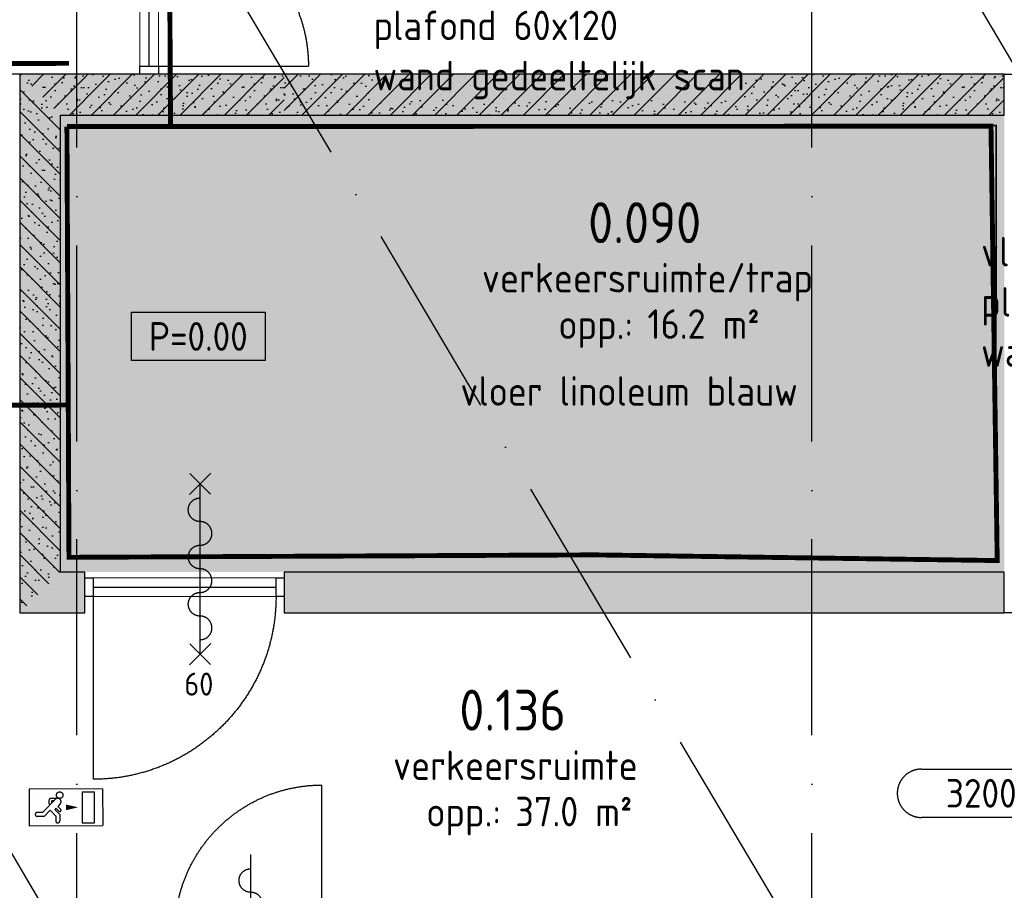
# Model space of a CAD drawing. Header units: millimetres. Extents: x 20872 to 297961, y -293704 to 213007.
# Tile 23 of 256: x 74833 to 80863, y -141951 to -136616. Entities that reach past the tile are written whole.
import ezdxf
from ezdxf.enums import TextEntityAlignment as Align
from ezdxf.xclip import XClip

# ---------------------------------------------------------------- set-up
doc = ezdxf.new("R2010")
doc.units = ezdxf.units.MM
doc.header["$LTSCALE"] = 100
doc.header["$XCLIPFRAME"] = 2
doc.linetypes.add('ACAD_ISO10W100', pattern=[18, 12, -3, 0, -3])
for name, color, linetype in [('A--L$7--_stramien', 1, 'Continuous'), ('A--L20--_bovenbouw', 3, 'Continuous'), ('A--L30--_afbouw', 7, 'Continuous'), ('A--L65--_beveiligingsinstallaties', 8, 'Continuous'), ('A--T$1--_algemeen', 1, 'Continuous'), ('A--T$1A-afwerking', 8, 'Continuous'), ('at_Entity', 8, 'Continuous'), ('BURO_lijnen_0.18', 1, 'Continuous'), ('plattegrondkleuren', 7, 'Continuous'), ('XREFS', 9, 'Continuous')]:
    doc.layers.add(name, color=color, linetype=linetype)
doc.styles.add('BURO standaard', font='isocp.shx')
doc.styles.add('JINX standaard', font='isocp.shx')

# ---------------------------------------------------------------- blocks, each defined once
blk = doc.blocks.new('lblock2')
at = {"layer": 'at_Entity', "color": 1}
for p, q in [((-3, 1364), (0, 1364)), ((0, 1364), (0, 0)), ((0, 0), (-3, 0))]:
    blk.add_line(p, q, dxfattribs=at)
blk = doc.blocks.new('AL_plafondhoog_01_P03_BV')
at = {"color": 1, "linetype": 'ByBlock', "lineweight": -2, "ltscale": 2}
for points in [[(-5.236, 2.114), (5.236, 2.114)], [(5.236, -2.114), (-5.236, -2.114)]]:
    blk.add_lwpolyline(points, dxfattribs=at)
at = {"color": 1, "linetype": 'ByBlock', "lineweight": -2}
for centre, start, end in [((-5.236, 0), 90, 270), ((5.236, 0), 270, 90)]:
    blk.add_arc(centre, 2.114, start, end, dxfattribs=at)
at = {"color": 2, "linetype": 'ByBlock', "lineweight": -2, "style": 'BURO standaard', "flags": 4}
blk.add_attdef('BURO_RTE:PLAFOND', text='', height=2.5, dxfattribs=at).set_placement((0, 0), align=Align.MIDDLE_CENTER)
blk = doc.blocks.new('BURO_onderaanzicht')
at = {"color": 7}
blk.add_line((-432, 0), (432, 0), dxfattribs=at)
blk = doc.blocks.new('65_VLUCHT_02_P03_BV')
at = {"color": 1, "linetype": 'Continuous'}
for p, q in [((225, 112.5), (-225, 112.5)), ((-225, 112.5), (-225, -112.5)), ((100, 95), (100, -95)), ((100, 95), (175, 95)), ((175, -95), (175, 95)), ((225, 112.5), (225, -112.5)), ((-171.4, 54.6), (-172, 55.3)), ((-63.5, 49.5), (-144, -31)), ((-102, 21), (-102, 45.3)), ((-97, 16), (-102, 21)), ((-49.4, 55.3), (-92, 55.3)), ((-86, 27.6), (-86, 39.3)), ((-73.7, 39.3), (-86, 39.3)), ((-35.3, 21.2), (-50.3, 6.1)), ((-32.3, -11.9), (-50.3, 6.1)), ((-144, -31), (-176, -31)), ((-134.1, -55), (-176, -55)), ((-97, -17.9), (-134.1, -55)), ((-62, -52.9), (-97, -17.9)), ((-61.6, -5.2), (-68.7, -12.3)), ((-68.7, -12.3), (-38, -43)), ((-62, -52.9), (-62, -83)), ((-43.6, -23.2), (-61.6, -5.2)), ((-38, -43), (-38, -83)), ((-225, -112.5), (225, -112.5)), ((100, -95), (175, -95))]:
    blk.add_line(p, q, dxfattribs=at)
blk.add_lwpolyline([(75, 0, 0, 35, 0), (0, 0, 35, 35, 0)], format="xyseb", dxfattribs=at)
blk.add_circle((-38, 75), 20, dxfattribs=at)
for centre, radius, start, end in [((-92, 45.3), 10, 90, 180), ((-49.4, 35.3), 20, 315, 135), ((-176, -43), 12, 90, 270), ((-38, -17.6), 8, 225, 45), ((-50, -83), 12, 180, 0)]:
    blk.add_arc(centre, radius, start, end, dxfattribs=at)
blk = doc.blocks.new('AL_ruimteno_03_P03_BV_GLU-X11 (2)')
at = {"color": 1, "style": 'JINX standaard'}
blk.add_text('opp.:', height=1.8, dxfattribs=at).set_placement((-0.022, -9.722), align=Align.RIGHT)
at = {"color": 2, "linetype": 'ByBlock', "lineweight": -2, "style": 'BURO standaard', "flags": 4}
for tag, p in [('BURO_RTE:RUIMTENUMMER_LEEG', (0.69, 1.475)), ('BURO_RTE:RUIMTENUMMER_TOTAAL', (0.69, -2.595))]:
    blk.add_attdef(tag, text='', height=2.5, dxfattribs=at).set_placement(p, align=Align.MIDDLE_CENTER)
at = {"color": 1, "linetype": 'ByBlock', "lineweight": -2, "style": 'BURO standaard', "flags": 4}
blk.add_attdef('BURO_RTE:BOUWBESLUIT', text='', height=1.8, dxfattribs=at).set_placement((0.862, -5.971), align=Align.MIDDLE_CENTER)
blk.add_attdef('BURO_RTE:OPP', text='', height=1.8, dxfattribs=at).set_placement((0.862, -8.808), align=Align.MIDDLE_LEFT)
blk = doc.blocks.new('65_60min_zelfsl_brandw_01_P03_BV')
at = {"color": 1, "lineweight": -2}
blk.add_line((0, -521.1), (0, 521.1), dxfattribs=at)
at = {"color": 1, "ltscale": 2}
for points in [[(-65.5, 455.6), (65.5, 586.6)], [(63.1, 458), (-63.1, 584.2)], [(-65, -587.9), (66, -456.9)], [(63.6, -585.5), (-62.7, -459.2)]]:
    blk.add_lwpolyline(points, dxfattribs=at)
blk.add_lwpolyline([(0, -434.2, 1), (0, -289.5, -1), (0, -144.7, 1), (0, 0, -1), (0, 144.7, 1), (0, 289.5, -1), (0, 434.2)], format="xyb", dxfattribs=at)
at = {"color": 2, "linetype": 'ByBlock', "lineweight": -2, "style": 'BURO standaard'}
blk.add_text('60', height=140.63, dxfattribs=at).set_placement((-97.1, -776.7))
blk = doc.blocks.new('65_zelfsl_01_P03_BV')
at = {"color": 1, "lineweight": -2}
blk.add_line((0, -521.1), (0, 521.1), dxfattribs=at)
at = {"color": 1, "ltscale": 2}
blk.add_lwpolyline([(0, -434.2, 1), (0, -289.5, -1), (0, -144.7, 1), (0, 0, -1), (0, 144.7, 1), (0, 289.5, -1), (0, 434.2)], format="xyb", dxfattribs=at)
blk = doc.blocks.new('AL_ruimteno_03_P03_BV_ruimteafwerking')
at = {"color": 1, "linetype": 'ByBlock', "lineweight": -2, "style": 'BURO standaard', "flags": 4}
for tag, p in [('BURO_RTE:VLOERAFWERKING', (0.862, 1.42)), ('BURO_RTE:PLAFONDAFWERKING', (0.862, -1.656)), ('BURO_RTE:WANDAFWERKING', (0.862, -4.732))]:
    blk.add_attdef(tag, text='', height=1.8, dxfattribs=at).set_placement(p, align=Align.MIDDLE_LEFT)
blk = doc.blocks.new('AL_vloerhoog_01_P03_BV')
at = {"color": 1, "linetype": 'ByBlock', "lineweight": -2, "ltscale": 2}
blk.add_lwpolyline([(-5.842, 2.114), (5.842, 2.114), (5.842, -2.114), (-5.842, -2.114)], close=True, dxfattribs=at)
at = {"color": 2, "linetype": 'ByBlock', "lineweight": -2, "style": 'BURO standaard', "flags": 4}
blk.add_attdef('BURO_RTE:VLOER', text='', height=2.5, dxfattribs=at).set_placement((0, 0), align=Align.MIDDLE_CENTER)
blk = doc.blocks.new('stramienlijnen_1')
at = {"layer": 'A--L$7--_stramien', "color": 1, "linetype": 'ACAD_ISO10W100', "lineweight": -3}
for p, q in [((75184.5, 0), (75184.5, 22800)), ((79684.5, 0), (79684.5, 22800)), ((77626.1, 18675.4), (89957.7, -2152.8)), ((74294.3, 16702.7), (85457.8, -2152.7)), ((70962.6, 14729.9), (80958, -2152.6))]:
    blk.add_line(p, q, dxfattribs=at)
blk = doc.blocks.new('2016-02-04 100 begane grond bestaand')
at = {"layer": 'A--L20--_bovenbouw', "linetype": 'Continuous', "lineweight": -3}
for points in [[(75084.5, 10000), (75084.5, 12800), (74834.5, 13050), (74834.5, 9750)], [(75232.6, 13050), (74834.5, 13050), (75084.5, 12800), (75232.6, 12800)], [(76454, 13050), (75232.6, 13050), (75232.6, 12800), (76454, 12800)], [(80863.9, 13050), (76454, 13050), (76454, 12800), (80863.9, 12800)], [(75234, 9750), (75234, 10000), (75084.5, 10000), (74834.5, 9750)], [(80863.8, 9750), (80863.8, 10000), (76454, 10000), (76454, 9750)]]:
    blk.add_hatch(color=60, dxfattribs=at).paths.add_polyline_path(points, flags=0)
h = blk.add_hatch(dxfattribs=at)
h.set_pattern_fill('PREFB', color=1, scale=5, angle=90, style=0)
h.set_pattern_definition([(135, (75084.485, 9874.995), (-67.8823, -67.8823), []), (107, (75084.485, 9874.995), (-79.8276, 25.7875), [0, -81.6, -46.2, 0, -67.2]), (138, (75084.485, 9874.995), (-81.1718, -18.4156), [0, -80.8, 0, -82.4, 0, -66.4]), (161, (75084.485, 9874.995), (-67.2631, -47.9116), [0, -80, 0, -480, -65.8])])
h.paths.add_polyline_path([(75084.5, 10000), (75084.5, 12800), (74834.5, 13050), (74834.5, 9750)], flags=0)
h = blk.add_hatch(dxfattribs=at)
h.set_pattern_fill('PREFB', color=1, scale=5, angle=180, style=0)
h.set_pattern_definition([(225, (75232.62, 13049.995), (67.882, -67.882), []), (197, (75232.615, 13049.995), (-25.787, -79.828), [0, -81.6, -46.2, 0, -67.2]), (228, (75232.615, 13049.995), (18.416, -81.172), [0, -80.8, 0, -82.4, 0, -66.4]), (251, (75232.615, 13049.995), (47.912, -67.263), [0, -80, 0, -480, -65.8])])
h.paths.add_polyline_path([(75232.6, 13050), (74834.5, 13050), (75084.5, 12800), (75232.6, 12800)], flags=0)
h = blk.add_hatch(dxfattribs=at)
h.set_pattern_fill('PREFB', color=1, scale=5, angle=180, style=0)
h.set_pattern_definition([(225, (76454.01, 13049.995), (67.882, -67.882), []), (197, (76454.01, 13049.995), (-25.7875, -79.8276), [0, -81.6, -46.2, 0, -67.2]), (228, (76454.01, 13049.995), (18.4156, -81.172), [0, -80.8, 0, -82.4, 0, -66.4]), (251, (76454.01, 13049.995), (47.9116, -67.263), [0, -80, 0, -480, -65.8])])
h.paths.add_polyline_path([(76454, 13050), (75232.6, 13050), (75232.6, 12800), (76454, 12800)], flags=0)
h = blk.add_hatch(dxfattribs=at)
h.set_pattern_fill('PREFB', color=1, scale=5, angle=180, style=0)
h.set_pattern_definition([(225, (80863.85, 13049.995), (67.8823, -67.8823), []), (197, (80863.85, 13049.995), (-25.7875, -79.8276), [0, -81.6, -46.2, 0, -67.2]), (228, (80863.85, 13049.995), (18.4156, -81.1718), [0, -80.8, 0, -82.4, 0, -66.4]), (251, (80863.85, 13049.995), (47.9116, -67.2631), [0, -80, 0, -480, -65.8])])
h.paths.add_polyline_path([(80863.9, 13050), (76454, 13050), (76454, 12800), (80863.9, 12800)], flags=0)
h = blk.add_hatch(dxfattribs=at)
h.set_pattern_fill('PREFB', color=1, scale=5, style=0)
h.set_pattern_definition([(45, (74959.485, 9749.995), (-67.8823, 67.8823), []), (17, (74959.485, 9749.995), (25.78746, 79.8276), [0, -81.6, -46.2, 0, -67.2]), (48, (74959.485, 9749.995), (-18.4156, 81.1718), [0, -80.8, 0, -82.4, 0, -66.4]), (71, (74959.485, 9749.995), (-47.9116, 67.2631), [0, -80, 0, -480, -65.8])])
h.paths.add_polyline_path([(75234, 9750), (75234, 10000), (75084.5, 10000), (74834.5, 9750)], flags=0)
h.paths.add_polyline_path([(80863.8, 9750), (80863.8, 10000), (76454, 10000), (76454, 9750)], flags=0)
blk.add_lwpolyline([(80863.9, 13050), (85527.5, 13050), (87470, 9750), (80863.8, 9750)])
at = {"layer": 'A--L20--_bovenbouw', "color": 3, "linetype": 'Continuous', "lineweight": -3}
for p, q in [((74834.5, 13050), (74834.5, 9750)), ((75232.6, 13050), (74834.5, 13050)), ((76454, 13050), (75232.6, 13050)), ((80863.9, 13050), (76454, 13050)), ((80863.9, 12800), (80863.9, 13050)), ((75084.5, 10000), (75084.5, 12800)), ((75084.5, 12800), (75232.6, 12800)), ((75232.6, 12800), (76454, 12800)), ((76454, 12800), (80863.9, 12800)), ((75234, 10000), (75084.5, 10000)), ((75234, 9750), (75234, 10000)), ((80863.8, 10000), (76454, 10000)), ((76454, 10000), (76454, 9750)), ((80863.8, 9750), (80863.8, 10000)), ((74834.5, 9750), (75234, 9750)), ((76454, 9750), (80863.8, 9750))]:
    blk.add_line(p, q, dxfattribs=at)
at = {"layer": 'A--L30--_afbouw', "color": 1, "linetype": 'Continuous', "lineweight": 18}
for p, q in [((75569.9, 13100.5), (75569.9, 14937.5)), ((75683.9, 13100.5), (75683.9, 14937.5)), ((75284, 9964), (76404, 9964)), ((75284, 9850), (76404, 9850))]:
    blk.add_line(p, q, dxfattribs=at)
at = {"layer": 'A--L30--_afbouw', "color": 2, "linetype": 'Continuous', "lineweight": -3}
for p, q in [((75569.9, 13050.5), (75569.9, 13100.5)), ((75569.9, 13100.5), (75683.9, 13100.5)), ((75683.9, 13100.5), (75683.9, 13050.5)), ((75683.9, 13050.5), (75569.9, 13050.5)), ((75234, 9850), (75234, 9964)), ((75234, 9964), (75284, 9964)), ((75284, 9964), (75284, 9850)), ((76404, 9850), (76404, 9964)), ((76404, 9964), (76454, 9964)), ((76454, 9964), (76454, 9850)), ((75284, 9850), (75234, 9850)), ((76454, 9850), (76404, 9850))]:
    blk.add_line(p, q, dxfattribs=at)
at = {"layer": 'A--L30--_afbouw', "color": 1, "linetype": 'Continuous', "lineweight": -3}
for p, q in [((75284, 9850), (75284, 8730)), ((76684.5, 7794.5), (76684.5, 8694.5))]:
    blk.add_line(p, q, dxfattribs=at)
blk.add_lwpolyline([(75683.9, 13100.5), (76602.4, 13100.5)], dxfattribs=at)
at = {"layer": 'A--L30--_afbouw', "color": 1, "linetype": 'Continuous', "lineweight": -3, "extrusion": (0, 0, -1)}
for centre, radius, start, end in [((-75683.9, 13100.5), 918.5, 90.00047, 180.00047), ((-75284, 9850), 1120, 180, 270), ((-76684.5, 7794.5), 900, 0, 90)]:
    blk.add_arc(centre, radius, start, end, dxfattribs=at)
at = {"layer": 'A--L65--_beveiligingsinstallaties', "color": 1, "linetype": 'ACAD_ISO10W100', "ltscale": 0.3, "true_color": 0xf50004, "const_width": 30}
for points in [[(81152.7, 24712.3), (79915.8, 22875), (80072.1, 22408.7), (84519.6, 14897.5), (75745.3, 14936.1), (75758.2, 12715.2)], [(75136.8, 13116.9), (73140, 13116.5), (73141.5, 10090), (73141.5, 10090)], [(75123.4, 12729.9), (75728.1, 12730.2)], [(78353.1, 10105.1), (75136, 10090.1), (75123.4, 12729.9)], [(78353.1, 10105.1), (80820.8, 10070.3), (80782.6, 12731.9), (75728.1, 12730.2)], [(73126, 11013.8), (75131.6, 11023.5)]]:
    blk.add_lwpolyline(points, dxfattribs=at)
at = {"layer": 'BURO_lijnen_0.18'}
blk.add_line((74834.6, 13049.9), (74754.6, 13049.9), dxfattribs=at)
at = {"layer": 'BURO_lijnen_0.18', "color": 22, "linetype": 'ACAD_ISO10W100', "ltscale": 0.3, "true_color": 0xdd2622, "const_width": 10}
blk.add_lwpolyline([(75728.8, 12729.9), (80814.8, 12736.7), (80811.5, 10095)], dxfattribs=at)
at = {"layer": 'A--L$7--_stramien'}
blk.add_blockref('stramienlijnen_1', (0, 0), dxfattribs=at)
at = {"layer": 'A--L20--_bovenbouw', "xscale": -1, "rotation": 179.9995300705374}
blk.add_blockref('lblock2', (74836.9, 12759.3), dxfattribs=at)
at = {"layer": 'A--L30--_afbouw', "color": 1, "linetype": 'Continuous', "lineweight": -3, "extrusion": (1.12309e-16, -1.84154e-16, -1), "xscale": 2.12618517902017, "zscale": -1, "rotation": 90.00046992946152}
blk.add_blockref('BURO_onderaanzicht', (-75626.9, 14019), dxfattribs=at)
at = {"layer": 'A--L30--_afbouw', "color": 1, "linetype": 'Continuous', "lineweight": -3, "extrusion": (1.46105e-16, -1.50359e-16, -1), "xscale": 1.296296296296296, "zscale": -1, "rotation": 180}
blk.add_blockref('BURO_onderaanzicht', (-75844, 9907, 400), dxfattribs=at)
at = {"layer": 'A--L65--_beveiligingsinstallaties', "color": 8, "linetype": 'Continuous', "lineweight": -3}
for name, p, rotation in [('65_60min_zelfsl_brandw_01_P03_BV', (75939.1, 10019.6), 0.01560145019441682), ('65_VLUCHT_02_P03_BV', (75117.3, 8558), 0.1253986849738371), ('65_zelfsl_01_P03_BV', (76249.9, 7747.7), 0.01560145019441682)]:
    blk.add_blockref(name, p, dxfattribs=dict(at, rotation=rotation))
at = {"layer": 'A--T$1--_algemeen', "color": 8, "linetype": 'Continuous', "lineweight": -3}
ref = blk.add_blockref('AL_ruimteno_03_P03_BV_ruimteafwerking', (76914.7, 13514.9, 500), dxfattribs=dict(at, xscale=100, yscale=100, zscale=100))
ref.add_attrib('BURO_RTE:VLOERAFWERKING', 'vloer vinyl houtprint', dxfattribs={"layer": '0', "color": 1, "linetype": 'ByBlock', "lineweight": -2, "height": 180, "style": 'BURO standaard'}).set_placement((77000.9, 13656.9, 500), align=Align.MIDDLE_LEFT)
ref.add_attrib('BURO_RTE:PLAFONDAFWERKING', 'plafond 60x120', dxfattribs={"layer": '0', "color": 1, "linetype": 'ByBlock', "lineweight": -2, "height": 180, "style": 'BURO standaard'}).set_placement((77000.9, 13349.3, 500), align=Align.MIDDLE_LEFT)
ref.add_attrib('BURO_RTE:WANDAFWERKING', 'wand gedeeltelijk scan', dxfattribs={"layer": '0', "color": 1, "linetype": 'ByBlock', "lineweight": -2, "height": 180, "style": 'BURO standaard'}).set_placement((77000.9, 13041.6, 500), align=Align.MIDDLE_LEFT)
ref = blk.add_blockref('AL_ruimteno_03_P03_BV_GLU-X11 (2)', (78592.5, 12400.3), dxfattribs=dict(at, xscale=100, yscale=100, zscale=100))
ref.add_attrib('BURO_RTE:RUIMTENUMMER_TOTAAL', '0.090', dxfattribs={"layer": '0', "color": 2, "linetype": 'ByBlock', "lineweight": -2, "height": 250, "style": 'BURO standaard'}).set_placement((78661.5, 12140.8), align=Align.MIDDLE_CENTER)
ref.add_attrib('BURO_RTE:BOUWBESLUIT', 'verkeersruimte/trap', dxfattribs={"layer": '0', "color": 1, "linetype": 'ByBlock', "lineweight": -2, "height": 180, "style": 'BURO standaard'}).set_placement((78678.8, 11803.2), align=Align.MIDDLE_CENTER)
ref.add_attrib('BURO_RTE:OPP', '16.2 m²', dxfattribs={"layer": '0', "color": 1, "linetype": 'ByBlock', "lineweight": -2, "height": 180, "style": 'BURO standaard'}).set_placement((78678.8, 11519.5), align=Align.MIDDLE_LEFT)
ref = blk.add_blockref('AL_ruimteno_03_P03_BV_ruimteafwerking', (80635.8, 11820.9), dxfattribs=dict(at, xscale=100, yscale=100, zscale=100))
ref.add_attrib('BURO_RTE:VLOERAFWERKING', 'vloer tegels 150x150 zwart', dxfattribs={"layer": '0', "color": 1, "linetype": 'ByBlock', "lineweight": -2, "height": 180, "style": 'BURO standaard'}).set_placement((80722, 11962.9), align=Align.MIDDLE_LEFT)
ref.add_attrib('BURO_RTE:PLAFONDAFWERKING', 'plafond 60x120', dxfattribs={"layer": '0', "color": 1, "linetype": 'ByBlock', "lineweight": -2, "height": 180, "style": 'BURO standaard'}).set_placement((80722, 11655.3), align=Align.MIDDLE_LEFT)
ref.add_attrib('BURO_RTE:WANDAFWERKING', 'wand tegels 150x150 wit tot plafond', dxfattribs={"layer": '0', "color": 1, "linetype": 'ByBlock', "lineweight": -2, "height": 180, "style": 'BURO standaard'}).set_placement((80722, 11347.6), align=Align.MIDDLE_LEFT)
ref = blk.add_blockref('AL_ruimteno_03_P03_BV_ruimteafwerking', (77446.5, 10967.3), dxfattribs=dict(at, xscale=100, yscale=100, zscale=100))
ref.add_attrib('BURO_RTE:VLOERAFWERKING', 'vloer linoleum blauw', dxfattribs={"layer": '0', "color": 1, "linetype": 'ByBlock', "lineweight": -2, "height": 180, "style": 'BURO standaard'}).set_placement((77532.8, 11109.3), align=Align.MIDDLE_LEFT)
ref = blk.add_blockref('AL_ruimteno_03_P03_BV_GLU-X11 (2)', (77783.8, 9413.1), dxfattribs=dict(at, xscale=100, yscale=100, zscale=100))
ref.add_attrib('BURO_RTE:RUIMTENUMMER_TOTAAL', '0.136', dxfattribs={"layer": '0', "color": 2, "linetype": 'ByBlock', "lineweight": -2, "height": 250, "style": 'BURO standaard'}).set_placement((77852.8, 9153.7), align=Align.MIDDLE_CENTER)
ref.add_attrib('BURO_RTE:BOUWBESLUIT', 'verkeersruimte', dxfattribs={"layer": '0', "color": 1, "linetype": 'ByBlock', "lineweight": -2, "height": 180, "style": 'BURO standaard'}).set_placement((77870, 8816.1), align=Align.MIDDLE_CENTER)
ref.add_attrib('BURO_RTE:OPP', '37.0 m²', dxfattribs={"layer": '0', "color": 1, "linetype": 'ByBlock', "lineweight": -2, "height": 180, "style": 'BURO standaard'}).set_placement((77870, 8532.3), align=Align.MIDDLE_LEFT)
at = {"layer": 'A--T$1--_algemeen', "color": 1, "linetype": 'Continuous', "lineweight": -3}
ref = blk.add_blockref('AL_plafondhoog_01_P03_BV', (80723.2, 8644.2), dxfattribs=dict(at, xscale=70, yscale=70, zscale=70))
ref.add_attrib('BURO_RTE:PLAFOND', '3200', dxfattribs={"layer": '0', "color": 2, "linetype": 'ByBlock', "lineweight": -2, "height": 175, "style": 'BURO standaard'}).set_placement((80723.2, 8644.2), align=Align.MIDDLE_CENTER)
at = {"layer": 'A--T$1A-afwerking', "color": 8, "linetype": 'Continuous', "lineweight": -3}
ref = blk.add_blockref('AL_vloerhoog_01_P03_BV', (75928.2, 11443.7), dxfattribs=dict(at, xscale=70, yscale=70, zscale=70))
ref.add_attrib('BURO_RTE:VLOER', 'P=0.00', dxfattribs={"layer": '0', "color": 2, "linetype": 'ByBlock', "lineweight": -2, "height": 175, "style": 'BURO standaard'}).set_placement((75928.2, 11443.7), align=Align.MIDDLE_CENTER)

msp = doc.modelspace()

# ---------------------------------------------------------------- hatches: boundary and pattern name
at = {"layer": 'plattegrondkleuren', "true_color": 0xeffdce}
h = msp.add_hatch(color=254, dxfattribs=at)
h.dxf.hatch_style = 1
h.paths.add_polyline_path([(75082.8, -137199.6), (80862.8, -137199.6), (80862.8, -139999.6), (75082.8, -139999.6)])

# ---------------------------------------------------------------- block references
at = {"layer": 'XREFS'}
ref = msp.add_blockref('2016-02-04 100 begane grond bestaand', (-1, -150000.4), dxfattribs=at)
XClip(ref).set_block_clipping_path([(116767.0762143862, 29769.3836009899), (164491.5066313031, 13442.9004429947), (179861.076214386, 13442.9004429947), (179861.076214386, -11696.8579780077), (20873.0762143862, -11696.8579780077), (20873.0762143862, 82263.1420219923), (116767.0762143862, 82263.1420219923)])

doc.saveas('drawing.dxf')
